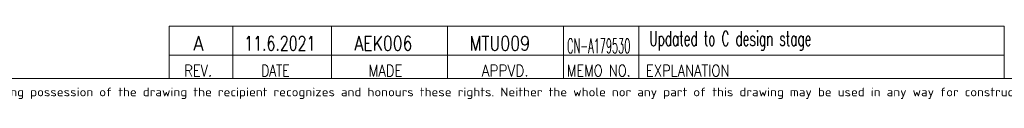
# Model space of a CAD drawing. Header units: inches. Extents: x 0 to 20790, y -12 to 14700.
# Tile 194 of 256: x 8198 to 14140, y 34 to 491. Entities that reach past the tile are written whole.
import ezdxf

# ---------------------------------------------------------------- set-up
doc = ezdxf.new("R2010")
doc.units = ezdxf.units.IN
doc.layers.add('210', color=7, linetype='Continuous', true_color=0xffffff)
doc.layers.add('254', color=7, linetype='Continuous', true_color=0xffffff)
doc.styles.add('iso-1', font='isocp.shx')
doc.styles.add('latin_extended', font='simplex.shx')

msp = doc.modelspace()

# ---------------------------------------------------------------- linework, layer by layer
at = {"layer": '210', "color": 7, "linetype": 'Continuous', "lineweight": 18}
msp.add_line((175, 175), (20615, 175), dxfattribs=at)
at = {"layer": '254', "color": 7, "linetype": 'Continuous', "lineweight": 18}
for p, q in [((9099.983, 176.296), (9099.983, 491.296)), ((14139.996, 315), (9099.996, 315))]:
    msp.add_line(p, q, dxfattribs=at)
at = {"layer": '254', "color": 7, "linetype": 'Continuous', "lineweight": 13}
msp.add_line((14139.991, 491.296), (9099.991, 491.296), dxfattribs=at)
at = {"layer": '254', "color": 3, "linetype": 'Continuous', "lineweight": 18}
for p, q in [((9484.983, 491.296), (9484.983, 176.296)), ((10079.983, 176.296), (10079.983, 491.296)), ((10779.983, 491.296), (10779.983, 176.296)), ((11479.983, 176.296), (11479.983, 491.296)), ((11934.983, 491.296), (11934.983, 176.296))]:
    msp.add_line(p, q, dxfattribs=at)
at = {"layer": '254', "color": 3, "linetype": 'Continuous', "lineweight": 13}
for p, q in [((14139.983, 176.296), (14139.974, 491.296)), ((14140, 175), (9100, 175))]:
    msp.add_line(p, q, dxfattribs=at)

# ---------------------------------------------------------------- texts
at = {"layer": '210', "color": 211, "linetype": 'Continuous', "lineweight": 13, "insert": (6448.722, 51.676), "char_height": 52.5, "attachment_point": 7, "line_spacing_factor": 0.963855, "style": 'iso-1'}
msp.add_mtext('\\W1.2083;Copyright Wärtsilä. All rights reserved. By taking possession of the drawing the recipient recognizes and honours these rights. Neither the whole nor any part of this drawing may be used in any way for construction, fabrication, marketing or any other', dxfattribs=at)
at = {"layer": '254', "color": 3, "linetype": 'Continuous', "lineweight": 18, "char_height": 87.5, "attachment_point": 7, "line_spacing_factor": 0.963855, "style": 'latin_extended'}
for s, insert in [('\\W0.8818;A', (9246.638, 343.26)), ('\\W0.7161;11.6.2021', (9553.256, 343.26)), ('\\W0.7932;AEK006', (10217.455, 343.26)), ('\\W0.7965;MTU009', (10913.271, 343.26)), ('\\W0.4914;CN-A179530', (11501.719, 327.947)), ('\\W0.6079;Updated to C design stage', (11997.938, 343.26))]:
    msp.add_mtext(s, dxfattribs=dict(at, insert=insert))
at = {"layer": '254', "color": 211, "linetype": 'Continuous', "lineweight": 18, "char_height": 70, "attachment_point": 7, "line_spacing_factor": 0.963855, "style": 'latin_extended'}
for s, insert in [('\\W0.8203;REV.', (9191.866, 187.045)), ('\\W0.7715;DATE', (9655.834, 187.045)), ('\\W0.8285;MADE', (10303.717, 187.045)), ('\\W0.8648;APPVD.', (10986.602, 187.045)), ('\\W0.8075;MEMO NO.', (11500.117, 187.045)), ('\\W0.8275;EXPLANATION', (11977.744, 187.045))]:
    msp.add_mtext(s, dxfattribs=dict(at, insert=insert))

doc.saveas('drawing.dxf')
